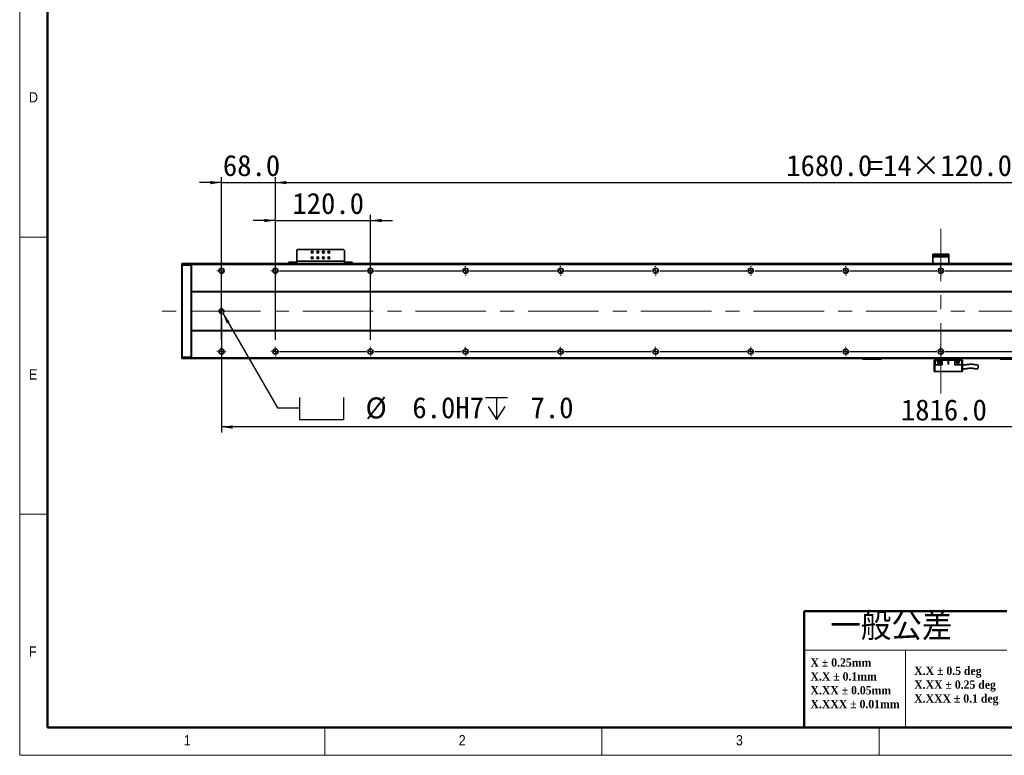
# Model space of a CAD drawing. Header units: millimetres. Extents: x 35 to 2905, y 35 to 2044.
# Tile 1 of 7: x 35 to 1278, y 35 to 964. Entities that reach past the tile are written whole.
import ezdxf

# ---------------------------------------------------------------- set-up
doc = ezdxf.new("R2010")
doc.units = ezdxf.units.MM
doc.header["$LTSCALE"] = 7
doc.linetypes.add('CENTERX2', pattern=[20.32, 12.7, -2.54, 2.54, -2.54])
doc.layers.add('黑色实线', color=7, linetype='Continuous')
doc.styles.add('SLDTEXTSTYLE1', font='Gothic.ttf', dxfattribs={"width": 0.913})
doc.styles.add('SLDTEXTSTYLE2', font='timesbd.ttf', dxfattribs={"width": 0.933})
doc.styles.add('SLDTEXTSTYLE4', font='txt', dxfattribs={"bigfont": 'bigfont'})
doc.styles.add('SLDTEXTSTYLE8', font='txt')
doc.dimstyles.new('SLDDIMSTYLE0', dxfattribs={"dimtxt": 26.6, "dimasz": 14, "dimexe": 0, "dimexo": 0.0625, "dimgap": 6.65, "dimtad": 2, "dimdec": 1, "dimrnd": 1e-09, "dimzin": 4, "dimdsep": 46, "dimtxsty": 'SLDTEXTSTYLE8', "dimsah": 1, "dimcen": 0.09, "dimadec": 0, "dimazin": 1, "dimtfac": 1, "dimtdec": 1, "dimtmove": 0, "dimatfit": 0, "dimfxl": 0, "dimfrac": 2, "dimtolj": 1, "dimtzin": 12, "dimarcsym": 0})
doc.dimstyles.new('SLDDIMSTYLE5', dxfattribs={"dimtxt": 26.6, "dimasz": 14, "dimexe": 0, "dimexo": 0.0625, "dimgap": 6.65, "dimtad": 2, "dimdec": 1, "dimrnd": 1e-09, "dimzin": 4, "dimdsep": 46, "dimtxsty": 'SLDTEXTSTYLE8', "dimsah": 1, "dimcen": 0.09, "dimadec": 0, "dimazin": 1, "dimtfac": 1, "dimtdec": 1, "dimtofl": 0, "dimtmove": 0, "dimatfit": 3, "dimfxl": 0, "dimfrac": 2, "dimtolj": 1, "dimtzin": 12, "dimarcsym": 0})
doc.dimstyles.new('SLDDIMSTYLE7', dxfattribs={"dimtxt": 26.6, "dimasz": 14, "dimexe": 0, "dimexo": 0.0625, "dimgap": 6.65, "dimtad": 0, "dimtih": 1, "dimtoh": 1, "dimdec": 1, "dimrnd": 1e-09, "dimzin": 4, "dimdsep": 46, "dimtxsty": 'SLDTEXTSTYLE8', "dimsah": 1, "dimcen": 0, "dimadec": 0, "dimazin": 1, "dimtfac": 1, "dimtdec": 1, "dimtofl": 0, "dimtmove": 0, "dimatfit": 3, "dimfxl": 0, "dimfrac": 2, "dimtolj": 1, "dimtzin": 12, "dimarcsym": 0})

# ---------------------------------------------------------------- blocks, each defined once
blk = doc.blocks.new('SW_NOTE_0')
at = {"color": 0, "linetype": 'Continuous', "lineweight": 0, "char_height": 10.5, "attachment_point": 1, "style": 'SLDTEXTSTYLE2'}
for s, insert in [('X.X ± 0.5 deg', (0, 13.8)), ('X.XX ± 0.25 deg', (0, -3.7)), ('X.XXX ± 0.1 deg', (0, -21.2))]:
    blk.add_mtext(s, dxfattribs=dict(at, insert=insert))
blk = doc.blocks.new('SW_NOTE_1')
at = {"color": 0, "linetype": 'Continuous', "lineweight": 0, "char_height": 10.5, "attachment_point": 1, "style": 'SLDTEXTSTYLE2'}
for s, insert in [('X ± 0.25mm ', (0, 13.8)), ('X.X ± 0.1mm', (0, -3.7))]:
    blk.add_mtext(s, dxfattribs=dict(at, insert=insert))
blk = doc.blocks.new('SW_NOTE_2')
at = {"color": 0, "linetype": 'Continuous', "lineweight": 0, "char_height": 10.5, "attachment_point": 1, "style": 'SLDTEXTSTYLE2'}
for s, insert in [('X.XX ± 0.05mm', (0, 13.8)), ('X.XXX ± 0.01mm', (0, -3.7))]:
    blk.add_mtext(s, dxfattribs=dict(at, insert=insert))
blk = doc.blocks.new('SW_SYMBOL_HOLE_SPOT')
at = {"layer": '黑色实线', "color": 0}
for p, q in [((0, 6125), (0, 525)), ((11200, 525), (11200, 6125)), ((0, 525), (11200, 525))]:
    blk.add_line(p, q, dxfattribs=at)
blk = doc.blocks.new('SW_SYMBOL_HOLE_DEPTH')
at = {"layer": '黑色实线', "color": 0}
for p, q in [((0, 6125), (5600, 6125)), ((2800, 6125), (2800, 525)), ((700, 3885), (2800, 525)), ((4900, 3885), (2800, 525))]:
    blk.add_line(p, q, dxfattribs=at)
blk = doc.blocks.new('_D_20')
at = {"layer": '黑色实线'}
for p, q in [((291.3, 593.4), (360.3, 474)), ((360.3, 474), (388.3, 474))]:
    blk.add_line(p, q, dxfattribs=at)
blk.add_solid([(291.3, 593.4), (296.5, 580.2), (300.2, 582.3)], dxfattribs=at)
at = {"layer": '黑色实线', "xscale": 0.004985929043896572, "yscale": 0.004985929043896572, "zscale": 0.004985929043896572}
for name, p in [('SW_SYMBOL_HOLE_SPOT', (388.3, 456.4)), ('SW_SYMBOL_HOLE_DEPTH', (622.9, 456.4))]:
    blk.add_blockref(name, p, dxfattribs=at)
at = {"layer": '黑色实线', "char_height": 26.6, "attachment_point": 1, "style": 'SLDTEXTSTYLE8'}
for s, insert in [('%%c', (471.5, 487.1)), (' 6.0H7 ', (512.6, 487.4)), (' 7.0', (661.8, 487.4))]:
    blk.add_mtext(s, dxfattribs=dict(at, insert=insert))
blk = doc.blocks.new('_D_22')
at = {"layer": '黑色实线'}
for p, q in [((289.8, 587.1), (289.8, 442.7)), ((2105.8, 581.6), (2105.8, 442.7)), ((2105.8, 449.7), (289.8, 449.7))]:
    blk.add_line(p, q, dxfattribs=at)
for points in [[(289.8, 449.7), (303.8, 447.6), (303.8, 451.8)], [(2105.8, 449.7), (2091.8, 451.8), (2091.8, 447.6)]]:
    blk.add_solid(points, dxfattribs=at)
at = {"layer": '黑色实线', "insert": (1147.4, 484.6), "char_height": 26.6, "attachment_point": 1, "style": 'SLDTEXTSTYLE8'}
blk.add_mtext('1816.0', dxfattribs=at)
blk = doc.blocks.new('_D_25')
at = {"layer": '黑色实线'}
for p, q in [((357.8, 661.7), (357.8, 765.4)), ((357.8, 758.4), (2037.8, 758.4)), ((2037.8, 661.7), (2037.8, 765.4))]:
    blk.add_line(p, q, dxfattribs=at)
for points in [[(357.8, 758.4), (371.8, 756.3), (371.8, 760.5)], [(2037.8, 758.4), (2023.8, 760.5), (2023.8, 756.3)]]:
    blk.add_solid(points, dxfattribs=at)
at = {"layer": '黑色实线', "char_height": 26.6, "attachment_point": 1, "style": 'SLDTEXTSTYLE8'}
for s, insert in [('=14×120.0(PITCH)', (1106.7, 793.3)), ('1680.0', (1002.7, 793.3))]:
    blk.add_mtext(s, dxfattribs=dict(at, insert=insert))
blk = doc.blocks.new('_D_26')
at = {"layer": '黑色实线'}
for p, q in [((289.8, 758.4), (261.8, 758.4)), ((289.8, 559.7), (289.8, 765.4)), ((289.8, 758.4), (357.8, 758.4)), ((357.8, 559.7), (357.8, 765.4)), ((357.8, 758.4), (385.8, 758.4))]:
    blk.add_line(p, q, dxfattribs=at)
for points in [[(289.8, 758.4), (275.8, 760.5), (275.8, 756.3)], [(357.8, 758.4), (371.8, 756.3), (371.8, 760.5)]]:
    blk.add_solid(points, dxfattribs=at)
at = {"layer": '黑色实线', "insert": (291.5, 793.3), "char_height": 26.6, "attachment_point": 1, "style": 'SLDTEXTSTYLE8'}
blk.add_mtext('68.0', dxfattribs=at)
blk = doc.blocks.new('_D_28')
at = {"layer": '黑色实线'}
for p, q in [((357.8, 710.5), (329.8, 710.5)), ((357.8, 559.7), (357.8, 717.5)), ((357.8, 710.5), (477.8, 710.5)), ((477.8, 559.7), (477.8, 717.5)), ((477.8, 710.5), (505.8, 710.5))]:
    blk.add_line(p, q, dxfattribs=at)
for points in [[(357.8, 710.5), (343.8, 712.6), (343.8, 708.4)], [(477.8, 710.5), (491.8, 708.4), (491.8, 712.6)]]:
    blk.add_solid(points, dxfattribs=at)
at = {"layer": '黑色实线', "insert": (379.2, 745.4), "char_height": 26.6, "attachment_point": 1, "style": 'SLDTEXTSTYLE8'}
blk.add_mtext('120.0', dxfattribs=at)
blk = doc.blocks.new('SW_CENTERMARKSYMBOL_12')
at = {"layer": '黑色实线', "color": 0}
for p, q in [((-5.08, 0), (-5.84, 0)), ((0, 0), (-2.54, 0)), ((0, 5.08), (0, 5.84)), ((0, 0), (0, 2.54)), ((0, 0), (0, -2.54)), ((0, 0), (2.54, 0)), ((5.08, 0), (5.84, 0)), ((0, -5.08), (0, -5.84))]:
    blk.add_line(p, q, dxfattribs=at)
blk = doc.blocks.new('SW_CENTERMARKSYMBOL_13')
at = {"layer": '黑色实线', "color": 0}
for p, q in [((-193.08, 102), (-193.84, 102)), ((-188, 102), (-190.54, 102)), ((-188, 107.08), (-188, 107.84)), ((-188, 102), (-188, 104.54)), ((-188, 102), (-188, 99.46)), ((-188, 102), (-185.46, 102)), ((0, 102), (-2.54, 102)), ((0, 107.08), (0, 107.84)), ((0, 102), (0, 104.54)), ((0, 102), (0, 99.46)), ((0, 102), (2.54, 102)), ((5.08, 102), (5.84, 102)), ((-188, 96.92), (-188, 96.16)), ((-125.08, 0), (-125.84, 0)), ((-120, 0), (-122.54, 0)), ((-120, 5.08), (-120, 5.84)), ((-120, 0), (-120, 2.54)), ((-120, 0), (-120, -2.54)), ((-120, 0), (-117.46, 0)), ((-114.92, 0), (-5.08, 0)), ((-5.08, 0), (-5.84, 0)), ((0, 0), (-2.54, 0)), ((0, 0), (-2.54, 0)), ((0, 5.08), (0, 5.84)), ((0, 0), (0, 2.54)), ((0, 0), (0, 2.54)), ((0, 0), (0, -2.54)), ((0, 0), (2.54, 0)), ((0, 0), (0, -2.54)), ((0, 0), (2.54, 0)), ((5.08, 0), (5.84, 0)), ((5.08, 0), (114.92, 0)), ((114.92, 0), (114.16, 0)), ((120, 0), (117.46, 0)), ((120, 0), (117.46, 0)), ((120, 0), (117.46, 0)), ((120, 5.08), (120, 5.84)), ((120, 0), (120, 2.54)), ((120, 0), (120, 2.54)), ((120, 0), (120, 2.54)), ((120, 0), (120, -2.54)), ((120, 0), (122.54, 0)), ((120, 0), (120, -2.54)), ((120, 0), (122.54, 0)), ((120, 0), (120, -2.54)), ((120, 0), (122.54, 0)), ((125.08, 0), (125.84, 0)), ((125.08, 0), (234.92, 0)), ((234.92, 0), (234.16, 0)), ((240, 0), (237.46, 0)), ((240, 0), (237.46, 0)), ((240, 0), (237.46, 0)), ((240, 0), (237.46, 0)), ((240, 5.08), (240, 5.84)), ((240, 0), (240, 2.54)), ((240, 0), (240, 2.54)), ((240, 0), (240, 2.54)), ((240, 0), (240, 2.54)), ((240, 0), (240, -2.54)), ((240, 0), (242.54, 0)), ((240, 0), (240, -2.54)), ((240, 0), (242.54, 0)), ((240, 0), (240, -2.54)), ((240, 0), (242.54, 0)), ((240, 0), (240, -2.54)), ((240, 0), (242.54, 0)), ((245.08, 0), (245.84, 0)), ((245.08, 0), (354.92, 0)), ((354.92, 0), (354.16, 0)), ((360, 0), (357.46, 0)), ((360, 0), (357.46, 0)), ((360, 0), (357.46, 0)), ((360, 0), (357.46, 0)), ((360, 0), (357.46, 0)), ((360, 5.08), (360, 5.84)), ((360, 0), (360, 2.54)), ((360, 0), (360, 2.54)), ((360, 0), (360, 2.54)), ((360, 0), (360, 2.54)), ((360, 0), (360, 2.54)), ((360, 0), (360, -2.54)), ((360, 0), (362.54, 0)), ((360, 0), (360, -2.54)), ((360, 0), (362.54, 0)), ((360, 0), (360, -2.54)), ((360, 0), (362.54, 0)), ((360, 0), (360, -2.54)), ((360, 0), (362.54, 0)), ((360, 0), (360, -2.54)), ((360, 0), (362.54, 0)), ((365.08, 0), (365.84, 0)), ((365.08, 0), (474.92, 0)), ((474.92, 0), (474.16, 0)), ((480, 0), (477.46, 0)), ((480, 0), (477.46, 0)), ((480, 0), (477.46, 0)), ((480, 0), (477.46, 0)), ((480, 0), (477.46, 0)), ((480, 0), (477.46, 0)), ((480, 5.08), (480, 5.84)), ((480, 0), (480, 2.54)), ((480, 0), (480, 2.54)), ((480, 0), (480, 2.54)), ((480, 0), (480, 2.54)), ((480, 0), (480, 2.54)), ((480, 0), (480, 2.54)), ((480, 0), (480, -2.54)), ((480, 0), (482.54, 0)), ((480, 0), (480, -2.54)), ((480, 0), (482.54, 0)), ((480, 0), (480, -2.54)), ((480, 0), (482.54, 0)), ((480, 0), (480, -2.54)), ((480, 0), (482.54, 0)), ((480, 0), (480, -2.54)), ((480, 0), (482.54, 0)), ((480, 0), (480, -2.54)), ((480, 0), (482.54, 0)), ((485.08, 0), (485.84, 0)), ((485.08, 0), (594.92, 0)), ((594.92, 0), (594.16, 0)), ((600, 0), (597.46, 0)), ((600, 0), (597.46, 0)), ((600, 0), (597.46, 0)), ((600, 0), (597.46, 0)), ((600, 0), (597.46, 0)), ((600, 0), (597.46, 0)), ((600, 0), (597.46, 0)), ((600, 5.08), (600, 5.84)), ((600, 0), (600, 2.54)), ((600, 0), (600, 2.54)), ((600, 0), (600, 2.54)), ((600, 0), (600, 2.54)), ((600, 0), (600, 2.54)), ((600, 0), (600, 2.54)), ((600, 0), (600, 2.54)), ((600, 0), (600, -2.54)), ((600, 0), (602.54, 0)), ((600, 0), (600, -2.54)), ((600, 0), (602.54, 0)), ((600, 0), (600, -2.54)), ((600, 0), (602.54, 0)), ((600, 0), (600, -2.54)), ((600, 0), (602.54, 0)), ((600, 0), (600, -2.54)), ((600, 0), (602.54, 0)), ((600, 0), (600, -2.54)), ((600, 0), (602.54, 0)), ((600, 0), (600, -2.54)), ((600, 0), (602.54, 0)), ((605.08, 0), (605.84, 0)), ((605.08, 0), (714.92, 0)), ((714.92, 0), (714.16, 0)), ((720, 0), (717.46, 0)), ((720, 0), (717.46, 0)), ((720, 0), (717.46, 0)), ((720, 0), (717.46, 0)), ((720, 0), (717.46, 0)), ((720, 0), (717.46, 0)), ((720, 0), (717.46, 0)), ((720, 0), (717.46, 0)), ((720, 5.08), (720, 5.84)), ((720, 0), (720, 2.54)), ((720, 0), (720, 2.54)), ((720, 0), (720, 2.54)), ((720, 0), (720, 2.54)), ((720, 0), (720, 2.54)), ((720, 0), (720, 2.54)), ((720, 0), (720, 2.54)), ((720, 0), (720, 2.54)), ((720, 0), (720, -2.54)), ((720, 0), (722.54, 0)), ((720, 0), (720, -2.54)), ((720, 0), (722.54, 0)), ((720, 0), (720, -2.54)), ((720, 0), (722.54, 0)), ((720, 0), (720, -2.54)), ((720, 0), (722.54, 0)), ((720, 0), (720, -2.54)), ((720, 0), (722.54, 0)), ((720, 0), (720, -2.54)), ((720, 0), (722.54, 0)), ((720, 0), (720, -2.54)), ((720, 0), (722.54, 0)), ((720, 0), (720, -2.54)), ((720, 0), (722.54, 0)), ((725.08, 0), (725.84, 0)), ((725.08, 0), (834.92, 0)), ((-120, -5.08), (-120, -5.84)), ((0, -5.08), (0, -5.84)), ((120, -5.08), (120, -5.84)), ((240, -5.08), (240, -5.84)), ((360, -5.08), (360, -5.84)), ((480, -5.08), (480, -5.84)), ((600, -5.08), (600, -5.84)), ((720, -5.08), (720, -5.84))]:
    blk.add_line(p, q, dxfattribs=at)
blk = doc.blocks.new('SW_CENTERMARKSYMBOL_14')
at = {"layer": '黑色实线', "color": 0}
for p, q in [((-245.08, 0), (-245.84, 0)), ((-240, 0), (-242.54, 0)), ((-240, 5.08), (-240, 5.84)), ((-240, 0), (-240, 2.54)), ((-240, 0), (-240, -2.54)), ((-240, 0), (-237.46, 0)), ((-234.92, 0), (-125.08, 0)), ((-125.08, 0), (-125.84, 0)), ((-120, 0), (-122.54, 0)), ((-120, 0), (-122.54, 0)), ((-120, 5.08), (-120, 5.84)), ((-120, 0), (-120, 2.54)), ((-120, 0), (-120, 2.54)), ((-120, 0), (-120, -2.54)), ((-120, 0), (-117.46, 0)), ((-120, 0), (-120, -2.54)), ((-120, 0), (-117.46, 0)), ((-114.92, 0), (-114.16, 0)), ((-114.92, 0), (-5.08, 0)), ((-5.08, 0), (-5.84, 0)), ((0, 0), (-2.54, 0)), ((0, 0), (-2.54, 0)), ((0, 0), (-2.54, 0)), ((0, 5.08), (0, 5.84)), ((0, 0), (0, 2.54)), ((0, 0), (0, 2.54)), ((0, 0), (0, 2.54)), ((0, 0), (0, -2.54)), ((0, 0), (2.54, 0)), ((0, 0), (0, -2.54)), ((0, 0), (2.54, 0)), ((0, 0), (0, -2.54)), ((0, 0), (2.54, 0)), ((5.08, 0), (5.84, 0)), ((5.08, 0), (114.92, 0)), ((114.92, 0), (114.16, 0)), ((120, 0), (117.46, 0)), ((120, 0), (117.46, 0)), ((120, 0), (117.46, 0)), ((120, 0), (117.46, 0)), ((120, 5.08), (120, 5.84)), ((120, 0), (120, 2.54)), ((120, 0), (120, 2.54)), ((120, 0), (120, 2.54)), ((120, 0), (120, 2.54)), ((120, 0), (120, -2.54)), ((120, 0), (122.54, 0)), ((120, 0), (120, -2.54)), ((120, 0), (122.54, 0)), ((120, 0), (120, -2.54)), ((120, 0), (122.54, 0)), ((120, 0), (120, -2.54)), ((120, 0), (122.54, 0)), ((125.08, 0), (125.84, 0)), ((125.08, 0), (234.92, 0)), ((234.92, 0), (234.16, 0)), ((240, 0), (237.46, 0)), ((240, 0), (237.46, 0)), ((240, 0), (237.46, 0)), ((240, 0), (237.46, 0)), ((240, 0), (237.46, 0)), ((240, 5.08), (240, 5.84)), ((240, 0), (240, 2.54)), ((240, 0), (240, 2.54)), ((240, 0), (240, 2.54)), ((240, 0), (240, 2.54)), ((240, 0), (240, 2.54)), ((240, 0), (240, -2.54)), ((240, 0), (242.54, 0)), ((240, 0), (240, -2.54)), ((240, 0), (242.54, 0)), ((240, 0), (240, -2.54)), ((240, 0), (242.54, 0)), ((240, 0), (240, -2.54)), ((240, 0), (242.54, 0)), ((240, 0), (240, -2.54)), ((240, 0), (242.54, 0)), ((245.08, 0), (245.84, 0)), ((245.08, 0), (354.92, 0)), ((354.92, 0), (354.16, 0)), ((360, 0), (357.46, 0)), ((360, 0), (357.46, 0)), ((360, 0), (357.46, 0)), ((360, 0), (357.46, 0)), ((360, 0), (357.46, 0)), ((360, 0), (357.46, 0)), ((360, 5.08), (360, 5.84)), ((360, 0), (360, 2.54)), ((360, 0), (360, 2.54)), ((360, 0), (360, 2.54)), ((360, 0), (360, 2.54)), ((360, 0), (360, 2.54)), ((360, 0), (360, 2.54)), ((360, 0), (360, -2.54)), ((360, 0), (362.54, 0)), ((360, 0), (360, -2.54)), ((360, 0), (362.54, 0)), ((360, 0), (360, -2.54)), ((360, 0), (362.54, 0)), ((360, 0), (360, -2.54)), ((360, 0), (362.54, 0)), ((360, 0), (360, -2.54)), ((360, 0), (362.54, 0)), ((360, 0), (360, -2.54)), ((360, 0), (362.54, 0)), ((365.08, 0), (365.84, 0)), ((365.08, 0), (474.92, 0)), ((474.92, 0), (474.16, 0)), ((480, 0), (477.46, 0)), ((480, 0), (477.46, 0)), ((480, 0), (477.46, 0)), ((480, 0), (477.46, 0)), ((480, 0), (477.46, 0)), ((480, 0), (477.46, 0)), ((480, 0), (477.46, 0)), ((480, 5.08), (480, 5.84)), ((480, 0), (480, 2.54)), ((480, 0), (480, 2.54)), ((480, 0), (480, 2.54)), ((480, 0), (480, 2.54)), ((480, 0), (480, 2.54)), ((480, 0), (480, 2.54)), ((480, 0), (480, 2.54)), ((480, 0), (480, -2.54)), ((480, 0), (482.54, 0)), ((480, 0), (480, -2.54)), ((480, 0), (482.54, 0)), ((480, 0), (480, -2.54)), ((480, 0), (482.54, 0)), ((480, 0), (480, -2.54)), ((480, 0), (482.54, 0)), ((480, 0), (480, -2.54)), ((480, 0), (482.54, 0)), ((480, 0), (480, -2.54)), ((480, 0), (482.54, 0)), ((480, 0), (480, -2.54)), ((480, 0), (482.54, 0)), ((485.08, 0), (485.84, 0)), ((485.08, 0), (594.92, 0)), ((594.92, 0), (594.16, 0)), ((600, 0), (597.46, 0)), ((600, 0), (597.46, 0)), ((600, 0), (597.46, 0)), ((600, 0), (597.46, 0)), ((600, 0), (597.46, 0)), ((600, 0), (597.46, 0)), ((600, 0), (597.46, 0)), ((600, 0), (597.46, 0)), ((600, 5.08), (600, 5.84)), ((600, 0), (600, 2.54)), ((600, 0), (600, 2.54)), ((600, 0), (600, 2.54)), ((600, 0), (600, 2.54)), ((600, 0), (600, 2.54)), ((600, 0), (600, 2.54)), ((600, 0), (600, 2.54)), ((600, 0), (600, 2.54)), ((600, 0), (600, -2.54)), ((600, 0), (602.54, 0)), ((600, 0), (600, -2.54)), ((600, 0), (602.54, 0)), ((600, 0), (600, -2.54)), ((600, 0), (602.54, 0)), ((600, 0), (600, -2.54)), ((600, 0), (602.54, 0)), ((600, 0), (600, -2.54)), ((600, 0), (602.54, 0)), ((600, 0), (600, -2.54)), ((600, 0), (602.54, 0)), ((600, 0), (600, -2.54)), ((600, 0), (602.54, 0)), ((600, 0), (600, -2.54)), ((600, 0), (602.54, 0)), ((605.08, 0), (605.84, 0)), ((605.08, 0), (714.92, 0)), ((-240, -5.08), (-240, -5.84)), ((-120, -5.08), (-120, -5.84)), ((0, -5.08), (0, -5.84)), ((120, -5.08), (120, -5.84)), ((240, -5.08), (240, -5.84)), ((360, -5.08), (360, -5.84)), ((480, -5.08), (480, -5.84)), ((600, -5.08), (600, -5.84))]:
    blk.add_line(p, q, dxfattribs=at)
blk = doc.blocks.new('SW_DOWELSYMBOL_2')
at = {"linetype": 'Continuous', "lineweight": 18}
h = blk.add_hatch(color=0, dxfattribs=at)
edge = h.paths.add_edge_path(flags=0)
edge.add_arc((0, 0), 3, 180, 270)
edge.add_line((0, -3), (0, 0))
edge.add_line((0, 0), (-3, 0))
h = blk.add_hatch(color=0, dxfattribs=at)
edge = h.paths.add_edge_path(flags=0)
edge.add_arc((0, 0), 3, 0, 90)
edge.add_line((0, 3), (0, 0))
edge.add_line((0, 0), (3, 0))
at = {"layer": '黑色实线', "color": 0}
blk.add_circle((0, 0), 3, dxfattribs=at)

msp = doc.modelspace()

# ---------------------------------------------------------------- linework, layer by layer
at = {"color": 7, "linetype": 'Continuous', "lineweight": 18}
for p, q in [((35, 2044), (35, 35)), ((70, 2009), (70, 70)), ((35, 689.5), (70, 689.5)), ((70, 339.5), (35, 339.5)), ((1281, 168), (1025.29, 168)), ((1153.14, 168), (1153.14, 70)), ((70, 70), (2870, 70)), ((420, 35), (420, 70)), ((770, 70), (770, 35)), ((861, 70), (2870, 70)), ((1120, 35), (1120, 70)), ((35, 35), (2905, 35))]:
    msp.add_line(p, q, dxfattribs=at)
at = {"color": 7, "linetype": 'Continuous', "lineweight": 50}
for p, q in [((70, 2009), (70, 70)), ((1025.29, 217), (1025.29, 70)), ((1025.29, 217), (1281, 217)), ((70, 70), (2870, 70))]:
    msp.add_line(p, q, dxfattribs=at)
at = {"color": 7, "linetype": 'Continuous', "lineweight": 35}
for p, q in [((385.83, 673.8), (384.83, 672.8)), ((384.83, 672.8), (384.83, 659)), ((443.83, 673.8), (385.83, 673.8)), ((444.83, 672.8), (443.83, 673.8)), ((444.83, 659), (444.83, 672.8)), ((444.83, 659), (384.83, 659)), ((384.83, 656), (384.83, 659)), ((444.83, 659), (444.83, 656)), ((1187.83, 666), (1187.83, 668)), ((1187.83, 668), (1188.83, 668)), ((1188.83, 666), (1187.83, 666)), ((1187.83, 664.5), (1187.83, 666)), ((1207.83, 664.5), (1187.83, 664.5)), ((1187.83, 656), (1187.83, 664.5)), ((1188.83, 668), (1188.83, 666)), ((1206.83, 668), (1188.83, 668)), ((1206.83, 666), (1188.83, 666)), ((1206.83, 666), (1206.83, 668)), ((1206.83, 668), (1207.83, 668)), ((1207.83, 666), (1206.83, 666)), ((1207.83, 668), (1207.83, 666)), ((1207.83, 666), (1207.83, 664.5)), ((1207.83, 656), (1207.83, 664.5)), ((239.83, 655.7), (240.13, 656)), ((239.83, 653.87), (239.83, 655.7)), ((239.83, 653.87), (240.13, 654)), ((239.83, 538.12), (239.83, 653.87)), ((240.13, 656), (240.13, 654)), ((240.13, 656), (251.53, 656)), ((240.13, 654), (240.13, 538)), ((251.53, 654), (240.13, 654)), ((251.53, 654), (251.53, 656)), ((251.83, 655.7), (251.53, 656)), ((251.53, 538), (251.53, 654)), ((251.83, 653.87), (251.53, 654)), ((2143.83, 656), (251.83, 656)), ((251.83, 655), (251.83, 656)), ((2143.83, 655), (251.83, 655)), ((251.83, 621), (251.83, 655)), ((374.83, 656), (374.83, 658)), ((374.83, 658), (375.83, 658)), ((375.83, 658), (375.83, 656)), ((375.83, 658), (383.83, 658)), ((383.83, 658), (383.83, 656)), ((384.83, 658), (383.83, 658)), ((445.83, 658), (444.83, 658)), ((445.83, 658), (445.83, 656)), ((445.83, 658), (453.83, 658)), ((453.83, 656), (453.83, 658)), ((453.83, 658), (454.83, 658)), ((454.83, 658), (454.83, 656)), ((2143.83, 621), (251.83, 621)), ((251.83, 621), (251.83, 620.5)), ((2143.83, 620.5), (251.83, 620.5)), ((251.83, 571.5), (251.83, 620.5)), ((2143.83, 571.5), (251.83, 571.5)), ((251.83, 571), (251.83, 571.5)), ((2143.83, 571), (251.83, 571)), ((251.83, 537), (251.83, 571)), ((239.83, 536.3), (239.83, 538.12)), ((239.83, 538.12), (240.13, 538)), ((239.83, 536.3), (240.13, 536)), ((240.13, 538), (240.13, 536)), ((240.13, 538), (251.53, 538)), ((251.53, 536), (240.13, 536)), ((251.83, 538.12), (251.53, 538)), ((251.53, 536), (251.53, 538)), ((251.83, 536.3), (251.53, 536)), ((2143.83, 537), (251.83, 537)), ((251.83, 537), (251.83, 536)), ((2143.83, 536), (251.83, 536)), ((1098.83, 535.8), (1098.83, 536)), ((1098.83, 535.8), (1099.83, 535.8)), ((1098.83, 535.8), (1099.13, 535.5)), ((1099.96, 535.5), (1099.13, 535.5)), ((1099.83, 536), (1099.83, 535.8)), ((1099.96, 535.5), (1099.83, 535.8)), ((1099.83, 535.8), (1121.83, 535.8)), ((1121.71, 535.5), (1099.96, 535.5)), ((1121.71, 535.5), (1121.83, 535.8)), ((1122.53, 535.5), (1121.71, 535.5)), ((1121.83, 535.8), (1121.83, 536)), ((1121.83, 535.8), (1122.83, 535.8)), ((1122.53, 535.5), (1122.83, 535.8)), ((1122.83, 536), (1122.83, 535.8)), ((1190.33, 534.1), (1190.33, 536)), ((1224.33, 534.1), (1224.33, 536)), ((1272.83, 535.8), (1272.83, 536)), ((1272.83, 535.8), (1273.83, 535.8)), ((1272.83, 535.8), (1273.13, 535.5)), ((1273.96, 535.5), (1273.13, 535.5)), ((1273.83, 536), (1273.83, 535.8)), ((1273.96, 535.5), (1273.83, 535.8)), ((1273.83, 535.8), (1295.83, 535.8)), ((1295.71, 535.5), (1273.96, 535.5)), ((1189.33, 534.1), (1189.33, 519.7)), ((1190.53, 534.1), (1189.33, 534.1)), ((1190.53, 528.1), (1190.33, 528.1)), ((1190.33, 519.7), (1190.33, 528.1)), ((1190.53, 534.1), (1190.53, 528.1)), ((1199.33, 534.1), (1190.53, 534.1)), ((1190.53, 528.1), (1199.33, 528.1)), ((1199.33, 534.1), (1207.08, 534.1)), ((1199.33, 534.1), (1199.33, 528.1)), ((1207.58, 534.1), (1207.08, 534.1)), ((1207.08, 534.1), (1207.08, 529.35)), ((1207.58, 534.1), (1215.33, 534.1)), ((1207.58, 529.35), (1207.58, 534.1)), ((1215.33, 528.1), (1215.33, 534.1)), ((1224.13, 534.1), (1215.33, 534.1)), ((1215.33, 528.1), (1224.13, 528.1)), ((1218.71, 532.55), (1218.88, 532.65)), ((1218.71, 532.55), (1218.88, 532.65)), ((1218.71, 532.55), (1218.88, 532.65)), ((1220.34, 532.15), (1220.47, 531.74)), ((1224.13, 528.1), (1224.13, 534.1)), ((1225.33, 534.1), (1224.13, 534.1)), ((1224.33, 528.1), (1224.13, 528.1)), ((1224.33, 528.1), (1224.33, 519.7)), ((1225.33, 519.7), (1225.33, 534.1)), ((1190.33, 519.7), (1189.33, 519.7)), ((1224.33, 519.7), (1190.33, 519.7)), ((1225.33, 519.7), (1224.33, 519.7))]:
    msp.add_line(p, q, dxfattribs=at)
for centre, radius in [((404.33, 670.5), 1.25), ((411.33, 670.5), 1.25), ((418.33, 670.5), 1.25), ((425.33, 670.5), 1.25), ((404.33, 663.5), 1.25), ((411.33, 663.5), 1.25), ((418.33, 663.5), 1.25), ((425.33, 663.5), 1.25), ((289.83, 647), 3.3), ((357.83, 647), 3.3), ((477.83, 647), 3.3), ((597.83, 647), 3.3), ((717.83, 647), 3.3), ((837.83, 647), 3.3), ((957.83, 647), 3.3), ((1077.83, 647), 3.3), ((1197.83, 647), 3.3), ((289.83, 596), 3), ((289.83, 545), 3.3), ((357.83, 545), 3.3), ((477.83, 545), 3.3), ((597.83, 545), 3.3), ((717.83, 545), 3.3), ((837.83, 545), 3.3), ((957.83, 545), 3.3), ((1077.83, 545), 3.3), ((1197.83, 545), 3.3), ((1195.33, 531.6), 1.6), ((1219.33, 531.6), 1.6)]:
    msp.add_circle(centre, radius, dxfattribs=at)
msp.add_arc((1207.33, 529.35), 0.25, 180, 0, dxfattribs=at)
for points, knots in [([(1196.47, 531.74), (1196.49, 531.62), (1196.53, 531.36), (1196.43, 530.97), (1196.2, 530.62), (1195.87, 530.35), (1195.45, 530.2), (1194.99, 530.2), (1194.56, 530.33), (1194.33, 530.51), (1194.22, 530.6)], [0, 0, 0, 0, 0.11473937, 0.23059209, 0.35094018, 0.47583903, 0.60544062, 0.73940573, 0.87754101, 1, 1, 1, 1]), ([(1195.32, 532.9), (1195.46, 532.87), (1195.74, 532.81), (1196.09, 532.56), (1196.27, 532.31), (1196.33, 532.17), (1196.34, 532.15)], [0, 0, 0, 0, 0.3223065, 0.6431932, 0.9518321, 1, 1, 1, 1]), ([(1219.33, 532.75), (1219.22, 532.74), (1218.99, 532.72), (1218.67, 532.56), (1218.41, 532.32), (1218.24, 532.01), (1218.17, 531.66), (1218.2, 531.31), (1218.34, 530.99), (1218.56, 530.72), (1218.86, 530.53), (1219.2, 530.44), (1219.55, 530.45), (1219.88, 530.57), (1220.16, 530.78), (1220.37, 531.06), (1220.49, 531.39), (1220.48, 531.63), (1220.47, 531.74)], [0, 0, 0, 0, 0.0624926, 0.1249877, 0.1874916, 0.2499896, 0.3124881, 0.3749869, 0.437488, 0.499984, 0.5624854, 0.6250025, 0.6874876, 0.7500023, 0.8124915, 0.8750019, 0.9374988, 1, 1, 1, 1]), ([(1220.47, 531.74), (1220.49, 531.62), (1220.53, 531.36), (1220.43, 530.97), (1220.2, 530.62), (1219.87, 530.35), (1219.45, 530.2), (1218.99, 530.2), (1218.56, 530.33), (1218.33, 530.51), (1218.22, 530.6)], [0, 0, 0, 0, 0.1147354, 0.230587, 0.3509148, 0.4758124, 0.6054461, 0.7393745, 0.8775422, 1, 1, 1, 1]), ([(1219.32, 532.9), (1219.46, 532.87), (1219.74, 532.81), (1220.09, 532.56), (1220.27, 532.31), (1220.33, 532.17), (1220.34, 532.15)], [0, 0, 0, 0, 0.3223652, 0.643224, 0.9518362, 1, 1, 1, 1]), ([(1244.65, 527.89), (1243.68, 528.04), (1241.87, 528.33), (1239.4, 528.72), (1237.34, 528.89), (1235.48, 528.92), (1233.45, 528.84), (1231.62, 528.64), (1230.11, 528.42), (1229.1, 528.27), (1228.06, 528.12), (1226.99, 528), (1226.08, 527.92), (1225.53, 527.95), (1225.33, 527.97)], [0, 0, 0, 0, 0.1557757, 0.2907835, 0.3967704, 0.474988, 0.5735893, 0.7047445, 0.7546862, 0.8070842, 0.86121, 0.9159555, 0.9704068, 1, 1, 1, 1]), ([(1225.33, 522.98), (1225.57, 522.97), (1226.29, 522.95), (1227.43, 523.03), (1229.11, 523.23), (1230.81, 523.5), (1232.49, 523.73), (1233.94, 523.87), (1235.62, 523.96), (1237.53, 523.89), (1239.57, 523.67), (1241.68, 523.31), (1243.23, 523.07), (1244.08, 522.95)], [0, 0, 0, 0, 0.0368699, 0.11254, 0.1785189, 0.302806, 0.3842716, 0.444532, 0.5302895, 0.6473419, 0.7447482, 0.8603541, 1, 1, 1, 1]), ([(1244.08, 522.99), (1244.12, 522.98), (1244.21, 522.94), (1244.41, 523.2), (1244.62, 523.7), (1244.81, 524.4), (1244.95, 525.2), (1245.03, 526.04), (1245.03, 526.82), (1244.96, 527.44), (1244.82, 527.83), (1244.7, 527.86), (1244.65, 527.87)], [0, 0, 0, 0, 0.05740783, 0.16302925, 0.26646722, 0.36997829, 0.47479036, 0.5815865, 0.69023257, 0.7997768, 0.9088198, 1, 1, 1, 1])]:
    msp.add_open_spline(points, degree=3, knots=knots, dxfattribs=at)
at = {"layer": '黑色实线', "linetype": 'CENTERX2', "lineweight": 18}
for p, q in [((1197.83, 491.85), (1197.83, 700.15)), ((2188.28, 596), (207.38, 596))]:
    msp.add_line(p, q, dxfattribs=at)

# ---------------------------------------------------------------- block references
at = {"color": 7, "linetype": 'Continuous', "lineweight": 0}
for name, p in [('SW_NOTE_1', (1033.26, 143.65)), ('SW_NOTE_0', (1164.24, 133.27)), ('SW_NOTE_2', (1033.26, 108.65))]:
    msp.add_blockref(name, p, dxfattribs=at)
at = {"layer": '黑色实线'}
for name, p in [('SW_CENTERMARKSYMBOL_13', (477.83, 545)), ('SW_CENTERMARKSYMBOL_14', (597.83, 647)), ('SW_DOWELSYMBOL_2', (289.83, 596)), ('SW_CENTERMARKSYMBOL_12', (289.83, 545))]:
    msp.add_blockref(name, p, dxfattribs=at)

# ---------------------------------------------------------------- texts
at = {"color": 7, "linetype": 'Continuous', "lineweight": 0, "attachment_point": 1}
for s, insert, char_height, style in [('D', (46.67, 872.52), 12.96, 'SLDTEXTSTYLE1'), ('E', (46.67, 522.52), 12.96, 'SLDTEXTSTYLE1'), ('一般公差', (1058.35, 215.56), 35, 'SLDTEXTSTYLE4'), ('F', (46.67, 172.52), 12.96, 'SLDTEXTSTYLE1'), ('1', (242.08, 60.52), 12.96, 'SLDTEXTSTYLE1'), ('2', (589.17, 60.52), 12.96, 'SLDTEXTSTYLE1'), ('3', (939.17, 60.52), 12.96, 'SLDTEXTSTYLE1')]:
    msp.add_mtext(s, dxfattribs=dict(at, insert=insert, char_height=char_height, style=style))

# ---------------------------------------------------------------- dimensions: what is measured, and where the dimension line sits
at = {"layer": '黑色实线'}
dim = msp.add_linear_dim(base=(2037.83, 758.41), p1=(357.83, 652.84), p2=(2037.83, 652.84), text='<>=14×120.0(PITCH)', dimstyle='SLDDIMSTYLE5', dxfattribs=at)
dim.commit()
dim.dimension.update_dxf_attribs({"geometry": '_D_25', "text_midpoint": (1199.4, 758.41), "dimtype": 160})
for base, p1, p2, dimstyle, picture, middle in [((357.83, 758.41), (289.83, 550.84), (357.83, 550.84), 'SLDDIMSTYLE0', '_D_26', (324.26, 758.41)), ((477.83, 710.49), (357.83, 550.84), (477.83, 550.84), 'SLDDIMSTYLE0', '_D_28', (421.61, 710.49)), ((289.83, 449.69), (2105.83, 590.46), (289.83, 596), 'SLDDIMSTYLE5', '_D_22', (1199.4, 449.69))]:
    dim = msp.add_linear_dim(base=base, p1=p1, p2=p2, dimstyle=dimstyle, dxfattribs=at)
    dim.commit()
    dim.dimension.update_dxf_attribs({"geometry": picture, "text_midpoint": middle, "dimtype": 160})
dim = msp.add_diameter_dim_2p(p1=(288.33, 598.59), p2=(291.33, 593.4), text='{\\fGDT;v} <>H7 {\\fGDT;x} 7.0\\P', dimstyle='SLDDIMSTYLE7', dxfattribs=at)
dim.commit()
dim.dimension.update_dxf_attribs({"geometry": '_D_20', "text_midpoint": (553.05, 473.96), "dimtype": 163})

doc.saveas('drawing.dxf')
